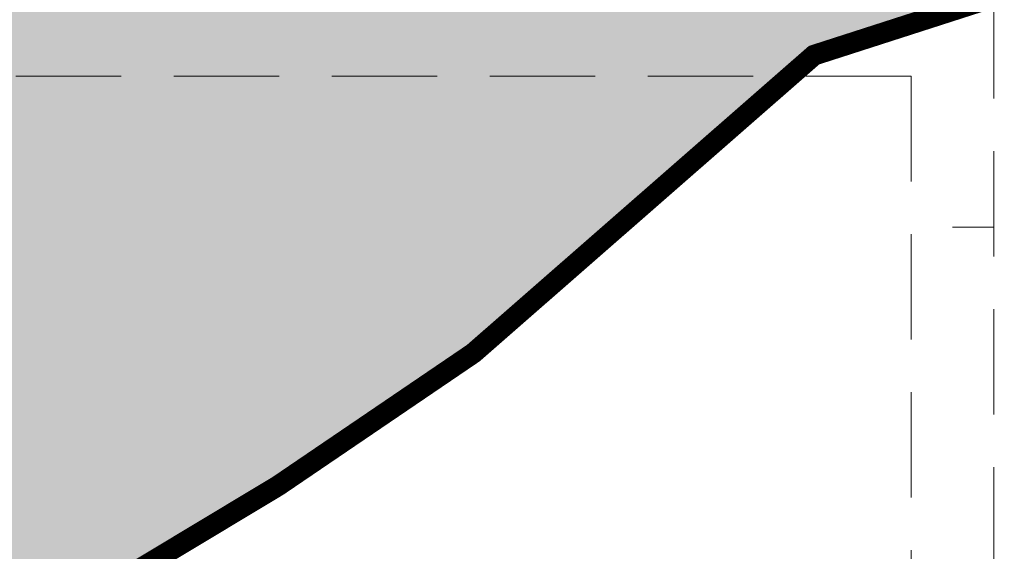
# Model space of a CAD drawing. Header units: millimetres. Extents: x 14041 to 23361, y -6349 to 12956.
# Tile 33 of 106: x 20190 to 20427, y 4654 to 4782. Entities that reach past the tile are written whole.
import ezdxf

# ---------------------------------------------------------------- set-up
doc = ezdxf.new("R2010")
doc.units = ezdxf.units.MM
doc.linetypes.add('KRESKOWA', pattern=[19.05, 12.7, -6.35])
for name, color, linetype, lineweight in [('A-ogrodzenie', 6, 'Continuous', 9), ('A-wypełnienie', 252, 'Continuous', 9), ('E-obrys', 7, 'Continuous', 9)]:
    doc.layers.add(name, color=color, linetype=linetype, lineweight=lineweight)

msp = doc.modelspace()

# ---------------------------------------------------------------- hatches: boundary and pattern name
at = {"layer": 'A-wypełnienie', "lineweight": 15, "ltscale": 2, "transparency": 33554687}
h = msp.add_hatch(color=253, dxfattribs=at)
h.dxf.hatch_style = 1
h.paths.add_polyline_path([(19924.64, 4503.15), (19960.56, 4507.83), (20006.93, 4537.89), (20078.51, 4573.4), (20192.76, 4634.53), (20299.16, 4702.13), (20381.34, 4773.93), (20419.15, 4788.9), (19924.69, 4788.9), (19924.73, 4833.9), (19904.73, 4833.9), (19904.73, 4498.95)])

# ---------------------------------------------------------------- linework, layer by layer
at = {"layer": 'A-ogrodzenie', "color": 96, "true_color": 0x036808}
msp.add_line((20424.73, 4732.45), (20414.73, 4732.45), dxfattribs=at)
at = {"layer": 'E-obrys', "linetype": 'KRESKOWA', "ltscale": 2}
for p, q in [((20424.73, 4788.9), (20424.73, 4410.9)), ((20404.73, 4768.9), (20404.73, 4410.9))]:
    msp.add_line(p, q, dxfattribs=at)
msp.add_lwpolyline([(20404.73, 4768.9), (19904.73, 4768.9), (19904.73, 4818.85)], dxfattribs=at)
at = {"layer": 'E-obrys', "const_width": 5}
msp.add_lwpolyline([(19903.16, 4496.33), (19960.01, 4507.47), (20014.25, 4542.64), (20077.7, 4572.94), (20127.53, 4601.6), (20192.76, 4634.53), (20252.07, 4670.16), (20299.16, 4702.13), (20381.34, 4773.93), (20424.73, 4787.9)], dxfattribs=at)

doc.saveas('drawing.dxf')
